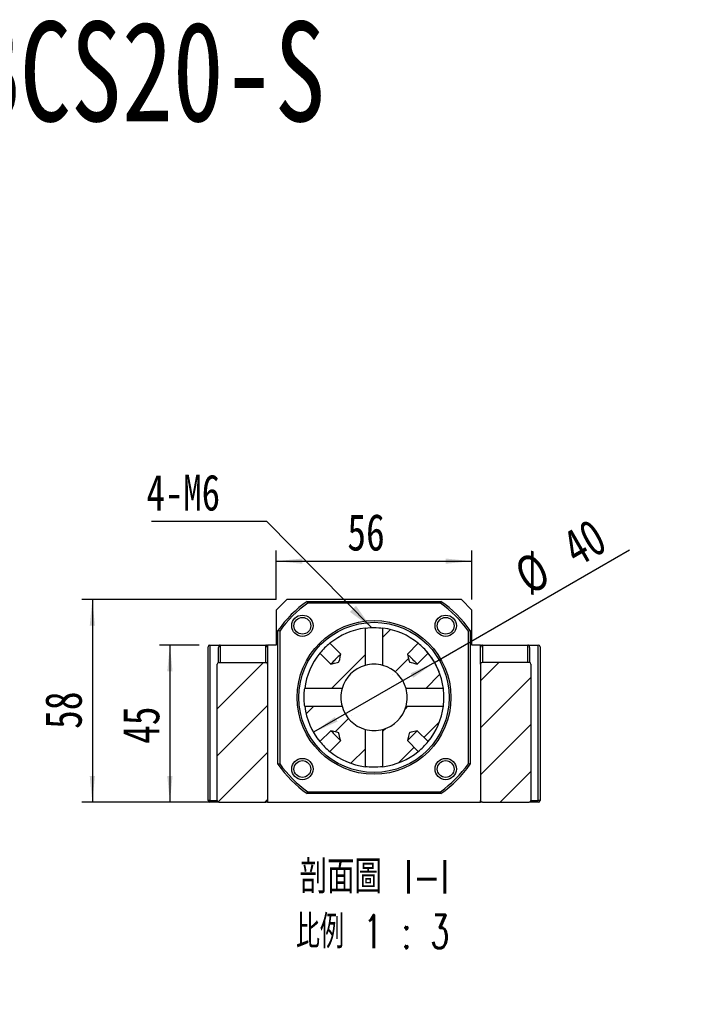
# Model space of a CAD drawing. Header units: millimetres. Extents: x 40 to 276, y 14 to 196.
# Tile 3 of 4: x 125 to 189, y 102 to 196. Entities that reach past the tile are written whole.
import ezdxf

# ---------------------------------------------------------------- set-up
doc = ezdxf.new("R2010")
doc.units = ezdxf.units.MM
doc.layers.add('FORMAT', color=7, linetype='Continuous')
doc.styles.add('SLDTEXTSTYLE0', font='TXT', dxfattribs={"width": 0.75})
doc.styles.add('SLDTEXTSTYLE1', font='TXT', dxfattribs={"width": 0.75, "bigfont": 'bigfont'})
doc.styles.add('SLDTEXTSTYLE3', font='TXT', dxfattribs={"width": 0.666667})
doc.styles.add('SLDTEXTSTYLE4', font='TXT', dxfattribs={"width": 0.65625, "bigfont": 'bigfont'})
doc.dimstyles.new('SLDDIMSTYLE2', dxfattribs={"dimtxt": 3.5, "dimasz": 2.5, "dimexe": 0, "dimexo": 0.0625, "dimgap": 0.875, "dimtad": 1, "dimlfac": 3, "dimrnd": 1e-09, "dimzin": 12, "dimdsep": 46, "dimtxsty": 'SLDTEXTSTYLE0', "dimsah": 1, "dimcen": 0.09, "dimadec": 0, "dimazin": 3, "dimtfac": 1, "dimtofl": 0, "dimtmove": 0, "dimatfit": 3, "dimfxl": 0, "dimfrac": 2, "dimtolj": 1, "dimtzin": 12, "dimarcsym": 0})
doc.dimstyles.new('SLDDIMSTYLE4', dxfattribs={"dimtxt": 0.18, "dimasz": 2.5, "dimexe": 0, "dimexo": 0.0625, "dimgap": 0, "dimtad": 0, "dimtih": 1, "dimtoh": 1, "dimdec": 0, "dimrnd": 1e-09, "dimzin": 0, "dimdsep": 46, "dimtxsty": 'Standard', "dimsah": 1, "dimcen": 0.09, "dimadec": 0, "dimazin": 0, "dimtfac": 2.5, "dimtdec": 0, "dimtofl": 0, "dimtmove": 0, "dimatfit": 3, "dimfxl": 0, "dimfrac": 2, "dimtolj": 1, "dimtzin": 0, "dimarcsym": 0})
doc.dimstyles.new('SLDDIMSTYLE6', dxfattribs={"dimtxt": 3.5, "dimasz": 2.5, "dimexe": 0, "dimexo": 0.0625, "dimgap": 0.875, "dimtad": 1, "dimlfac": 3, "dimrnd": 1e-09, "dimzin": 12, "dimdsep": 46, "dimtxsty": 'SLDTEXTSTYLE0', "dimsah": 1, "dimcen": 0, "dimadec": 0, "dimazin": 3, "dimtfac": 1, "dimtmove": 0, "dimatfit": 3, "dimfxl": 0, "dimfrac": 2, "dimtolj": 1, "dimtzin": 12, "dimarcsym": 0})

# ---------------------------------------------------------------- blocks, each defined once
blk = doc.blocks.new('SW_SYMBOL_HOLE_DIAM')
at = {"layer": 'FORMAT', "color": 0}
blk.add_line((300, 0), (700, 1000), dxfattribs=at)
blk.add_circle((500, 500), 350, dxfattribs=at)
blk = doc.blocks.new('SW_SYMBOL_HOLE_SPOT')
at = {"layer": 'FORMAT', "color": 0}
for p, q in [((0, 875), (0, 75)), ((1600, 75), (1600, 875)), ((0, 75), (1600, 75))]:
    blk.add_line(p, q, dxfattribs=at)
blk = doc.blocks.new('SW_NOTE_0')
at = {"layer": 'FORMAT', "color": 0}
blk.add_line((45.484, 0), (0, 0), dxfattribs=at)
at = {"layer": 'FORMAT', "color": 0, "xscale": 0.0043935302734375, "yscale": 0.0043935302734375, "zscale": 0.0043935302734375}
for name, p in [('SW_SYMBOL_HOLE_DIAM', (5.809, 0.582)), ('SW_SYMBOL_HOLE_DIAM', (35.814, 0.582)), ('SW_SYMBOL_HOLE_SPOT', (26.523, 0.582))]:
    blk.add_blockref(name, p, dxfattribs=at)
at = {"layer": 'FORMAT', "color": 0, "attachment_point": 1}
for s, insert, char_height, style in [('11\\M+18AD1\\M+190FA', (11.001, 4.539), 3.43958, 'SLDTEXTSTYLE1'), ('4 -', (0.477, 4.539), 3.4396, 'SLDTEXTSTYLE3'), ('17', (41.006, 4.539), 3.4396, 'SLDTEXTSTYLE0')]:
    blk.add_mtext(s, dxfattribs=dict(at, insert=insert, char_height=char_height, style=style))
blk = doc.blocks.new('_D_7')
at = {"layer": 'FORMAT', "color": 7}
for q in [(183.499, 145.849), (153.354, 128.445)]:
    blk.add_line((164.901, 135.112), q, dxfattribs=at)
blk.add_arc((159.127, 131.778), 6.667, 21.46923, 42.2053, dxfattribs=at)
for points in [[(164.901, 135.112), (162.611, 134.078), (162.861, 133.645)], [(153.354, 128.445), (155.644, 129.478), (155.394, 129.911)]]:
    blk.add_solid(points, dxfattribs=at)
at = {"layer": 'FORMAT', "color": 7, "char_height": 3.5, "attachment_point": 1, "rotation": 30, "style": 'SLDTEXTSTYLE0'}
for s, insert in [('40', (176.747, 147.199)), ('%%c', (172.203, 144.513))]:
    blk.add_mtext(s, dxfattribs=dict(at, insert=insert))
blk = doc.blocks.new('_D_8')
at = {"layer": 'FORMAT', "color": 7}
for p, q in [((142.461, 136.778), (138.653, 136.778)), ((139.653, 136.778), (139.653, 121.778)), ((143.333, 121.778), (138.653, 121.778))]:
    blk.add_line(p, q, dxfattribs=at)
for points in [[(139.653, 136.778), (139.403, 134.278), (139.903, 134.278)], [(139.653, 121.778), (139.903, 124.278), (139.403, 124.278)]]:
    blk.add_solid(points, dxfattribs=at)
at = {"layer": 'FORMAT', "color": 7, "insert": (135.141, 127.338), "char_height": 3.5, "attachment_point": 1, "rotation": 90, "style": 'SLDTEXTSTYLE0'}
blk.add_mtext('45', dxfattribs=at)
blk = doc.blocks.new('_D_9')
at = {"layer": 'FORMAT', "color": 7}
for p, q in [((149.794, 141.112), (131.254, 141.112)), ((132.254, 141.112), (132.254, 121.778)), ((143.333, 121.778), (131.254, 121.778))]:
    blk.add_line(p, q, dxfattribs=at)
for points in [[(132.254, 141.112), (132.004, 138.612), (132.504, 138.612)], [(132.254, 121.778), (132.504, 124.278), (132.004, 124.278)]]:
    blk.add_solid(points, dxfattribs=at)
at = {"layer": 'FORMAT', "color": 7, "insert": (127.742, 128.77), "char_height": 3.5, "attachment_point": 1, "rotation": 90, "style": 'SLDTEXTSTYLE0'}
blk.add_mtext('58', dxfattribs=at)
blk = doc.blocks.new('_D_10')
at = {"layer": 'FORMAT', "color": 7}
for p, q in [((149.794, 141.112), (149.794, 145.782)), ((168.461, 141.112), (168.461, 145.782)), ((149.794, 144.782), (168.461, 144.782))]:
    blk.add_line(p, q, dxfattribs=at)
for points in [[(149.794, 144.782), (152.294, 144.532), (152.294, 145.032)], [(168.461, 144.782), (165.961, 145.032), (165.961, 144.532)]]:
    blk.add_solid(points, dxfattribs=at)
at = {"layer": 'FORMAT', "color": 7, "insert": (156.579, 149.294), "char_height": 3.5, "attachment_point": 1, "style": 'SLDTEXTSTYLE0'}
blk.add_mtext('56', dxfattribs=at)
blk = doc.blocks.new('SW_NOTE_2')
at = {"layer": 'FORMAT', "color": 0, "char_height": 3.175, "attachment_point": 2}
for s, insert, style in [('\\M+19655\\M+196CA\\M+19AA4 I-I', (8.632, 4.093), 'SLDTEXTSTYLE1'), ('\\M+194E4\\M+197E1 1 : 3', (8.457, -1.141), 'SLDTEXTSTYLE4')]:
    blk.add_mtext(s, dxfattribs=dict(at, insert=insert, style=style))
blk = doc.blocks.new('SW_NOTE_3')
at = {"layer": 'FORMAT', "color": 0}
blk.add_line((-10.95, 0), (0, 0), dxfattribs=at)
at = {"layer": 'FORMAT', "color": 0, "insert": (-11.432, 4.438), "char_height": 3.4396, "attachment_point": 1, "style": 'SLDTEXTSTYLE0'}
blk.add_mtext('4-M6', dxfattribs=at)

msp = doc.modelspace()

# ---------------------------------------------------------------- hatches: boundary and pattern name
at = {"layer": 'FORMAT', "linetype": 'Continuous', "lineweight": 18}
h = msp.add_hatch(dxfattribs=at)
h.set_pattern_fill('ANSI31', color=256, style=0)
edge = h.paths.add_edge_path(flags=0)
edge.add_line((154.9079, 136.9398), (155.9449, 135.9028))
edge.add_spline(control_points=[(155.9449, 135.9028), (155.8834, 135.6563), (155.8873, 135.381), (155.7535, 135.1651), (155.7512, 135.1614), (155.7484, 135.158), (155.745, 135.1552), (155.7404, 135.1515), (155.7349, 135.1488), (155.7294, 135.1465), (155.7045, 135.1362), (155.678, 135.1304), (155.652, 135.1236), (155.5484, 135.0964), (155.4443, 135.0708), (155.3404, 135.0449), (155.2278, 135.0167), (155.1152, 134.9886), (155.0026, 134.9605)], knot_values=[0.0041917, 0.0041917, 0.0041917, 0.0041917, 0.0064781, 0.0064781, 0.0064781, 0.0065157, 0.0065157, 0.0065157, 0.0065676, 0.0065676, 0.0065676, 0.0068012, 0.0068012, 0.0068012, 0.0077302, 0.0077302, 0.0077302, 0.0087367, 0.0087367, 0.0087367, 0.0087367], weights=[1, 1, 1, 1, 1, 1, 1, 1, 1, 1, 1, 1, 1, 1, 1, 1, 1, 1, 1], degree=3, periodic=0)
edge.add_line((155.0026, 134.9605), (153.9656, 135.9975))
edge.add_arc((159.1272, 131.7782), 6.6667, 140.736063, 172.677294)
edge.add_line((152.5149, 132.628), (156.0766, 132.628))
edge.add_arc((159.1272, 131.7782), 3.1667, 105.565033, 164.434967, ccw=False)
edge.add_line((158.2775, 134.8288), (158.2775, 138.3905))
edge.add_arc((159.1272, 131.7782), 6.6667, 97.322706, 129.263937)
h = msp.add_hatch(dxfattribs=at)
h.set_pattern_fill('ANSI31', color=256, style=0)
edge = h.paths.add_edge_path(flags=0)
edge.add_line((162.3094, 135.9028), (163.3465, 136.9398))
edge.add_arc((159.1272, 131.7782), 6.6667, 50.736063, 82.677294)
edge.add_line((159.9769, 138.3905), (159.9769, 134.8288))
edge.add_arc((159.1272, 131.7782), 3.1667, 15.565033, 74.434967, ccw=False)
edge.add_line((162.1777, 132.628), (165.7395, 132.628))
edge.add_arc((159.1272, 131.7782), 6.6667, 7.322706, 39.263937)
edge.add_line((164.2888, 135.9975), (163.2517, 134.9605))
edge.add_spline(control_points=[(163.2517, 134.9605), (163.2056, 134.972), (163.1595, 134.9835), (163.1134, 134.995), (163.0141, 135.0198), (162.9148, 135.0446), (162.8156, 135.0695), (162.7643, 135.0823), (162.7129, 135.0952), (162.6616, 135.1083), (162.635, 135.1151), (162.6084, 135.1218), (162.5819, 135.129), (162.568, 135.1327), (162.5541, 135.1365), (162.5404, 135.1409), (162.5329, 135.1433), (162.5254, 135.1459), (162.5184, 135.1494), (162.5141, 135.1517), (162.5098, 135.1544), (162.5064, 135.1579), (162.5029, 135.1614), (162.5002, 135.1657), (162.498, 135.1701), (162.4888, 135.1888), (162.4842, 135.2096), (162.4788, 135.2297), (162.4572, 135.3094), (162.4377, 135.3897), (162.4176, 135.4698), (162.3814, 135.6141), (162.3454, 135.7584), (162.3094, 135.9028)], knot_values=[0.0013314, 0.0013314, 0.0013314, 0.0013314, 0.0017591, 0.0017591, 0.0017591, 0.0026799, 0.0026799, 0.0026799, 0.0031563, 0.0031563, 0.0031563, 0.0034034, 0.0034034, 0.0034034, 0.0035329, 0.0035329, 0.0035329, 0.0036038, 0.0036038, 0.0036038, 0.0036482, 0.0036482, 0.0036482, 0.0036929, 0.0036929, 0.0036929, 0.0038821, 0.0038821, 0.0038821, 0.00463, 0.00463, 0.00463, 0.0059775, 0.0059775, 0.0059775, 0.0059775], weights=[1, 1, 1, 1, 1, 1, 1, 1, 1, 1, 1, 1, 1, 1, 1, 1, 1, 1, 1, 1, 1, 1, 1, 1, 1, 1, 1, 1, 1, 1, 1, 1, 1, 1], degree=3, periodic=0)
h = msp.add_hatch(dxfattribs=at)
h.set_pattern_fill('ANSI31', color=256, style=0)
edge = h.paths.add_edge_path(flags=0)
edge.add_line((148.9605, 121.9449), (148.9605, 134.9449))
edge.add_arc((148.7938, 134.9449), 0.1667, 0, 90)
edge.add_line((148.7938, 135.1116), (144.3333, 135.1116))
edge.add_spline(control_points=[(144.3333, 135.1116), (144.3201, 135.1116), (144.3068, 135.1101), (144.2939, 135.1072), (144.2743, 135.1028), (144.2552, 135.0949), (144.2382, 135.0842), (144.2215, 135.0736), (144.2063, 135.0599), (144.1942, 135.0442), (144.1825, 135.0291), (144.1733, 135.0116), (144.1675, 134.9933), (144.1626, 134.9778), (144.16, 134.9612), (144.16, 134.9449)], knot_values=[0.0002396, 0.0002396, 0.0002396, 0.0002396, 0.0003583, 0.0003583, 0.0003583, 0.000539, 0.000539, 0.000539, 0.0007175, 0.0007175, 0.0007175, 0.0008901, 0.0008901, 0.0008901, 0.001037, 0.001037, 0.001037, 0.001037], weights=[1, 1, 1, 1, 1, 1, 1, 1, 1, 1, 1, 1, 1, 1, 1, 1], degree=3, periodic=0)
edge.add_line((144.16, 134.9449), (144.16, 121.9449))
edge.add_spline(control_points=[(144.16, 121.9449), (144.16, 121.9371), (144.1606, 121.9293), (144.1617, 121.9216), (144.1643, 121.9039), (144.17, 121.8864), (144.1783, 121.8705), (144.1866, 121.8544), (144.1978, 121.8395), (144.2109, 121.827), (144.2244, 121.814), (144.2402, 121.8032), (144.2571, 121.7952), (144.2747, 121.787), (144.2939, 121.7816), (144.3132, 121.7794), (144.3199, 121.7786), (144.3266, 121.7782), (144.3333, 121.7782)], knot_values=[0.0021495, 0.0021495, 0.0021495, 0.0021495, 0.0022192, 0.0022192, 0.0022192, 0.0023804, 0.0023804, 0.0023804, 0.0025433, 0.0025433, 0.0025433, 0.0027114, 0.0027114, 0.0027114, 0.002886, 0.002886, 0.002886, 0.0029461, 0.0029461, 0.0029461, 0.0029461], weights=[1, 1, 1, 1, 1, 1, 1, 1, 1, 1, 1, 1, 1, 1, 1, 1, 1, 1, 1], degree=3, periodic=0)
edge.add_line((144.3333, 121.7782), (148.7938, 121.7782))
edge.add_arc((148.7938, 121.9449), 0.1667, 270, 360)
h = msp.add_hatch(dxfattribs=at)
h.set_pattern_fill('ANSI31', color=256, style=0)
edge = h.paths.add_edge_path(flags=0)
edge.add_line((173.9211, 135.1116), (169.4605, 135.1116))
edge.add_arc((169.4605, 134.9449), 0.1667, 90, 180)
edge.add_line((169.2938, 134.9449), (169.2938, 121.9449))
edge.add_arc((169.4605, 121.9449), 0.1667, 180, 270)
edge.add_line((169.4605, 121.7782), (173.9211, 121.7782))
edge.add_spline(control_points=[(173.9211, 121.7782), (173.9221, 121.7782), (173.9232, 121.7783), (173.9242, 121.7783), (173.9442, 121.7786), (173.9644, 121.7824), (173.9831, 121.7893), (174.0019, 121.7963), (174.0198, 121.8066), (174.0351, 121.8195), (174.0453, 121.8281), (174.0545, 121.8379), (174.0624, 121.8486), (174.0733, 121.8633), (174.0817, 121.88), (174.0871, 121.8974), (174.0919, 121.9127), (174.0943, 121.9289), (174.0943, 121.9449)], knot_values=[0.0026979, 0.0026979, 0.0026979, 0.0026979, 0.0027072, 0.0027072, 0.0027072, 0.0028872, 0.0028872, 0.0028872, 0.0030678, 0.0030678, 0.0030678, 0.0031867, 0.0031867, 0.0031867, 0.0033508, 0.0033508, 0.0033508, 0.0034949, 0.0034949, 0.0034949, 0.0034949], weights=[1, 1, 1, 1, 1, 1, 1, 1, 1, 1, 1, 1, 1, 1, 1, 1, 1, 1, 1], degree=3, periodic=0)
edge.add_line((174.0943, 121.9449), (174.0943, 134.9449))
edge.add_spline(control_points=[(174.0943, 134.9449), (174.0943, 134.9476), (174.0943, 134.9502), (174.0941, 134.9528), (174.0936, 134.9633), (174.0921, 134.9737), (174.0895, 134.9838), (174.0851, 135.0017), (174.0774, 135.0191), (174.0671, 135.0345), (174.057, 135.0498), (174.044, 135.0637), (174.0294, 135.0749), (174.0144, 135.0865), (173.9973, 135.0957), (173.9794, 135.1018), (173.9608, 135.1082), (173.9409, 135.1116), (173.9213, 135.1116), (173.9212, 135.1116), (173.9211, 135.1116), (173.9211, 135.1116)], knot_values=[0.0030691, 0.0030691, 0.0030691, 0.0030691, 0.0030926, 0.0030926, 0.0030926, 0.0031856, 0.0031856, 0.0031856, 0.0033518, 0.0033518, 0.0033518, 0.0035176, 0.0035176, 0.0035176, 0.0036879, 0.0036879, 0.0036879, 0.0038645, 0.0038645, 0.0038645, 0.0038653, 0.0038653, 0.0038653, 0.0038653], weights=[1, 1, 1, 1, 1, 1, 1, 1, 1, 1, 1, 1, 1, 1, 1, 1, 1, 1, 1, 1, 1, 1], degree=3, periodic=0)
h = msp.add_hatch(dxfattribs=at)
h.set_pattern_fill('ANSI31', color=256, style=0)
edge = h.paths.add_edge_path(flags=0)
edge.add_spline(control_points=[(155.0026, 128.596), (155.147, 128.56), (155.2913, 128.524), (155.4357, 128.4878), (155.5158, 128.4677), (155.596, 128.4482), (155.6757, 128.4266), (155.6959, 128.4212), (155.7166, 128.4166), (155.7353, 128.4074), (155.7397, 128.4052), (155.744, 128.4025), (155.7475, 128.399), (155.751, 128.3956), (155.7538, 128.3914), (155.756, 128.387), (155.7595, 128.38), (155.7621, 128.3725), (155.7645, 128.365), (155.7689, 128.3513), (155.7727, 128.3374), (155.7764, 128.3235), (155.7836, 128.297), (155.7904, 128.2704), (155.7971, 128.2438), (155.8102, 128.1925), (155.8231, 128.1412), (155.8359, 128.0898), (155.8608, 127.9906), (155.8856, 127.8913), (155.9104, 127.7921), (155.9219, 127.7459), (155.9334, 127.6998), (155.9449, 127.6537)], knot_values=[0.0016334, 0.0016334, 0.0016334, 0.0016334, 0.0029724, 0.0029724, 0.0029724, 0.0037155, 0.0037155, 0.0037155, 0.0039035, 0.0039035, 0.0039035, 0.003948, 0.003948, 0.003948, 0.0039921, 0.0039921, 0.0039921, 0.0040625, 0.0040625, 0.0040625, 0.0041913, 0.0041913, 0.0041913, 0.0044368, 0.0044368, 0.0044368, 0.0049102, 0.0049102, 0.0049102, 0.0058252, 0.0058252, 0.0058252, 0.0062503, 0.0062503, 0.0062503, 0.0062503], weights=[1, 1, 1, 1, 1, 1, 1, 1, 1, 1, 1, 1, 1, 1, 1, 1, 1, 1, 1, 1, 1, 1, 1, 1, 1, 1, 1, 1, 1, 1, 1, 1, 1, 1], degree=3, periodic=0)
edge.add_line((155.9449, 127.6537), (154.9079, 126.6167))
edge.add_arc((159.1272, 131.7782), 6.6667, 230.736063, 262.677294)
edge.add_line((158.2775, 125.166), (158.2775, 128.7277))
edge.add_arc((159.1272, 131.7782), 3.1667, 195.565033, 254.434967, ccw=False)
edge.add_line((156.0766, 130.9285), (152.5149, 130.9285))
edge.add_arc((159.1272, 131.7782), 6.6667, 187.322706, 219.263937)
edge.add_line((153.9656, 127.559), (155.0026, 128.596))
h = msp.add_hatch(dxfattribs=at)
h.set_pattern_fill('ANSI31', color=256, style=0)
edge = h.paths.add_edge_path(flags=0)
edge.add_spline(control_points=[(162.3094, 127.6537), (162.3454, 127.7981), (162.3814, 127.9424), (162.4176, 128.0867), (162.4377, 128.1668), (162.4572, 128.2471), (162.4788, 128.3268), (162.4842, 128.3469), (162.4888, 128.3677), (162.498, 128.3864), (162.5002, 128.3908), (162.5029, 128.3951), (162.5064, 128.3986), (162.5098, 128.4021), (162.5141, 128.4048), (162.5184, 128.4071), (162.5254, 128.4106), (162.5329, 128.4132), (162.5404, 128.4156), (162.5541, 128.42), (162.568, 128.4238), (162.5819, 128.4275), (162.6084, 128.4346), (162.635, 128.4414), (162.6616, 128.4482), (162.7129, 128.4613), (162.7643, 128.4741), (162.8156, 128.487), (162.9148, 128.5119), (163.0141, 128.5367), (163.1134, 128.5615), (163.1595, 128.573), (163.2056, 128.5845), (163.2517, 128.596)], knot_values=[0.0016334, 0.0016334, 0.0016334, 0.0016334, 0.0029724, 0.0029724, 0.0029724, 0.0037155, 0.0037155, 0.0037155, 0.0039035, 0.0039035, 0.0039035, 0.003948, 0.003948, 0.003948, 0.0039921, 0.0039921, 0.0039921, 0.0040625, 0.0040625, 0.0040625, 0.0041913, 0.0041913, 0.0041913, 0.0044368, 0.0044368, 0.0044368, 0.0049102, 0.0049102, 0.0049102, 0.0058252, 0.0058252, 0.0058252, 0.0062503, 0.0062503, 0.0062503, 0.0062503], weights=[1, 1, 1, 1, 1, 1, 1, 1, 1, 1, 1, 1, 1, 1, 1, 1, 1, 1, 1, 1, 1, 1, 1, 1, 1, 1, 1, 1, 1, 1, 1, 1, 1, 1], degree=3, periodic=0)
edge.add_line((163.2517, 128.596), (164.2888, 127.559))
edge.add_arc((159.1272, 131.7782), 6.6667, 320.736063, 352.677294)
edge.add_line((165.7395, 130.9285), (162.1777, 130.9285))
edge.add_arc((159.1272, 131.7782), 3.1667, 285.565033, 344.434967, ccw=False)
edge.add_line((159.9769, 128.7277), (159.9769, 125.166))
edge.add_arc((159.1272, 131.7782), 6.6667, 277.322706, 309.263937)
edge.add_line((163.3465, 126.6167), (162.3094, 127.6537))

# ---------------------------------------------------------------- linework, layer by layer
at = {"color": 7, "linetype": 'Continuous', "lineweight": 25}
for p, q in [((150.7938, 141.1116), (149.7938, 140.1116)), ((167.4605, 141.1116), (150.7938, 141.1116)), ((168.4605, 140.1116), (167.4605, 141.1116)), ((149.7938, 140.1116), (149.7938, 136.7782)), ((152.7501, 140.9449), (165.5042, 140.9449)), ((165.4517, 140.7782), (152.8026, 140.7782)), ((168.4605, 136.7782), (168.4605, 140.1116)), ((149.9605, 125.4012), (149.9605, 138.1553)), ((158.2775, 138.3905), (158.2775, 134.8288)), ((159.9769, 134.8288), (159.9769, 138.3905)), ((168.2938, 138.1553), (168.2938, 125.4012)), ((150.1272, 138.1028), (150.1272, 125.4537)), ((168.1272, 125.4537), (168.1272, 138.1028)), ((143.2938, 121.9449), (143.2938, 136.6116)), ((143.4605, 136.7782), (144.4605, 136.7782)), ((143.4605, 136.7782), (143.4605, 121.9449)), ((144.2938, 135.1072), (144.2938, 136.5425)), ((144.4605, 136.7782), (144.4605, 135.1116)), ((144.4605, 136.7782), (148.7938, 136.7782)), ((148.7938, 135.1116), (148.7938, 136.7782)), ((148.7938, 136.7782), (148.9605, 136.7782)), ((148.9605, 136.7782), (148.9605, 136.5425)), ((149.7938, 136.7782), (148.9605, 136.7782)), ((148.9605, 136.5425), (148.9605, 134.9449)), ((155.9449, 135.9028), (154.9079, 136.9398)), ((163.3465, 136.9398), (162.3094, 135.9028)), ((169.2938, 136.7782), (168.4605, 136.7782)), ((169.2938, 136.7782), (169.4605, 136.7782)), ((169.2938, 136.5425), (169.2938, 136.7782)), ((169.2938, 134.9449), (169.2938, 136.5425)), ((169.4605, 136.7782), (169.4605, 135.1116)), ((169.4605, 136.7782), (173.7938, 136.7782)), ((173.7938, 135.1116), (173.7938, 136.7782)), ((173.7938, 136.7782), (174.7938, 136.7782)), ((173.9605, 136.5425), (173.9605, 135.105)), ((174.7938, 121.9449), (174.7938, 136.7782)), ((174.9605, 136.6116), (174.9605, 121.9449)), ((153.9656, 135.9975), (155.0026, 134.9605)), ((163.2517, 134.9605), (164.2888, 135.9975)), ((144.16, 121.9449), (144.16, 134.9449)), ((144.3333, 135.1116), (148.7938, 135.1116)), ((148.9605, 134.9449), (148.9605, 121.9449)), ((169.2938, 134.9449), (169.2938, 121.9449)), ((173.9211, 135.1116), (169.4605, 135.1116)), ((174.0943, 134.9449), (174.0943, 121.9449)), ((156.0766, 132.628), (152.5149, 132.628)), ((165.7395, 132.628), (162.1777, 132.628)), ((152.5149, 130.9285), (156.0766, 130.9285)), ((162.1777, 130.9285), (165.7395, 130.9285)), ((155.0026, 128.596), (153.9656, 127.559)), ((158.2775, 128.7277), (158.2775, 125.166)), ((159.9769, 125.166), (159.9769, 128.7277)), ((164.2888, 127.559), (163.2517, 128.596)), ((154.9079, 126.6167), (155.9449, 127.6537)), ((162.3094, 127.6537), (163.3465, 126.6167)), ((165.5042, 122.6116), (152.7501, 122.6116)), ((152.8026, 122.7782), (165.4517, 122.7782)), ((143.4605, 121.9449), (143.2938, 121.9449)), ((143.4605, 121.7782), (143.4605, 121.9449)), ((144.3333, 121.7782), (143.4605, 121.7782)), ((144.3333, 121.7782), (148.7938, 121.7782)), ((148.9605, 121.7782), (148.7938, 121.7782)), ((148.9605, 121.9449), (148.9605, 121.7782)), ((148.9605, 121.7782), (169.2938, 121.7782)), ((169.2938, 121.7782), (169.2938, 121.9449)), ((169.4605, 121.7782), (169.2938, 121.7782)), ((169.4605, 121.7782), (173.9211, 121.7782)), ((174.7938, 121.7782), (173.9211, 121.7782)), ((174.7938, 121.7782), (174.7938, 121.9449)), ((174.9605, 121.9449), (174.7938, 121.9449))]:
    msp.add_line(p, q, dxfattribs=at)
at = {"color": 8, "linetype": 'Continuous', "lineweight": 25}
for p, q in [((143.4605, 121.9449), (144.16, 121.9449)), ((174.0943, 121.9449), (174.7938, 121.9449))]:
    msp.add_line(p, q, dxfattribs=at)
at = {"color": 7, "linetype": 'Continuous', "lineweight": 25, "flags": 128}
for points in [[(158.2784, 138.3907), (158.2825, 138.3912), (158.3606, 138.4007), (158.524, 138.4176), (158.7565, 138.4346), (159.0312, 138.4442), (159.3149, 138.4423), (159.5766, 138.4297), (159.7894, 138.4119), (159.9286, 138.3966), (159.9772, 138.3905), (159.9772, 138.3905)], [(155.9449, 135.9028), (155.9375, 135.8953), (155.9089, 135.8668), (155.8606, 135.8184), (155.7946, 135.7524), (155.7139, 135.6718), (155.6224, 135.5802), (155.5241, 135.4819), (155.4235, 135.3813), (155.3252, 135.283), (155.2336, 135.1915), (155.153, 135.1109), (155.087, 135.0449), (155.0386, 134.9965), (155.0101, 134.9679), (155.0026, 134.9605)], [(155.0026, 134.9605), (155.3404, 135.0449), (155.652, 135.1236), (155.7294, 135.1465), (155.745, 135.1552), (155.7535, 135.1651), (155.8489, 135.3975), (155.8977, 135.65), (155.9449, 135.9028)], [(163.2517, 134.9605), (163.2443, 134.9679), (163.2157, 134.9965), (163.1673, 135.0449), (163.1013, 135.1109), (163.0207, 135.1915), (162.9292, 135.283), (162.8309, 135.3813), (162.7303, 135.4819), (162.6319, 135.5802), (162.5404, 135.6718), (162.4598, 135.7524), (162.3938, 135.8184), (162.3454, 135.8668), (162.3169, 135.8953), (162.3094, 135.9028)], [(162.3094, 135.9028), (162.4176, 135.4698), (162.4788, 135.2297), (162.498, 135.1701), (162.5064, 135.1579), (162.5184, 135.1494), (162.5404, 135.1409), (162.5819, 135.129), (162.6616, 135.1083), (162.8156, 135.0695), (163.1134, 134.995), (163.2517, 134.9605)], [(152.5148, 130.9295), (152.5142, 130.9336), (152.5047, 131.0117), (152.4878, 131.1751), (152.4708, 131.4075), (152.4612, 131.6822), (152.4632, 131.966), (152.4757, 132.2277), (152.4935, 132.4404), (152.5089, 132.5797), (152.5149, 132.6282), (152.5149, 132.6282)], [(155.0026, 128.596), (155.0101, 128.5886), (155.0386, 128.56), (155.087, 128.5116), (155.153, 128.4456), (155.2336, 128.365), (155.3252, 128.2735), (155.4235, 128.1752), (155.5241, 128.0746), (155.6224, 127.9762), (155.7139, 127.8847), (155.7946, 127.8041), (155.8606, 127.7381), (155.9089, 127.6897), (155.9375, 127.6612), (155.9449, 127.6537)], [(155.9449, 127.6537), (155.9104, 127.7921), (155.8359, 128.0898), (155.7971, 128.2438), (155.7764, 128.3235), (155.7645, 128.365), (155.756, 128.387), (155.7475, 128.399), (155.7353, 128.4074), (155.6757, 128.4266), (155.4357, 128.4878), (155.0026, 128.596)], [(162.3094, 127.6537), (162.3169, 127.6612), (162.3454, 127.6897), (162.3938, 127.7381), (162.4598, 127.8041), (162.5404, 127.8847), (162.6319, 127.9762), (162.7303, 128.0746), (162.8309, 128.1752), (162.9292, 128.2735), (163.0207, 128.365), (163.1013, 128.4456), (163.1673, 128.5116), (163.2157, 128.56), (163.2443, 128.5886), (163.2517, 128.596)], [(163.2517, 128.596), (163.1134, 128.5615), (162.8156, 128.487), (162.6616, 128.4482), (162.5819, 128.4275), (162.5404, 128.4156), (162.5184, 128.4071), (162.5064, 128.3986), (162.498, 128.3864), (162.4788, 128.3268), (162.4176, 128.0867), (162.3094, 127.6537)], [(159.9759, 125.1658), (159.9718, 125.1653), (159.8938, 125.1558), (159.7303, 125.1389), (159.4979, 125.1219), (159.2232, 125.1123), (158.9394, 125.1142), (158.6777, 125.1268), (158.465, 125.1445), (158.3257, 125.1599), (158.2772, 125.166), (158.2772, 125.166)]]:
    msp.add_lwpolyline(points, dxfattribs=at)
at = {"color": 7, "linetype": 'Continuous', "lineweight": 25}
for centre, radius in [((152.2918, 138.6136), 1.0167), ((152.2918, 138.6136), 0.8), ((159.1272, 131.7782), 7.3333), ((165.9625, 138.6136), 1.0167), ((165.9625, 138.6136), 0.8), ((159.1272, 131.7782), 7.1667), ((152.2918, 124.9429), 1.0167), ((165.9625, 124.9429), 1.0167), ((152.2918, 124.9429), 0.8), ((165.9625, 124.9429), 0.8)]:
    msp.add_circle(centre, radius, dxfattribs=at)
for centre, radius, start, end in [((159.1272, 131.7782), 11.1667, 124.82546, 145.17454), ((159.1272, 131.7782), 11, 125.096801, 144.903199), ((159.1272, 131.7782), 11, 35.096801, 54.903199), ((159.1272, 131.7782), 11.1667, 34.82546, 55.17454), ((159.1272, 131.7782), 6.6667, 97.322706, 129.263937), ((159.1272, 131.7782), 6.6667, 50.736063, 82.677294), ((143.4605, 136.6116), 0.1667, 90, 180), ((159.1268, 131.7786), 6.6662, 129.260518, 140.718426), ((159.1275, 131.7786), 6.6662, 39.260518, 50.718426), ((174.7938, 136.6116), 0.1667, 0, 90), ((159.1272, 131.7782), 6.6667, 140.736063, 172.677294), ((159.1272, 131.7782), 6.6667, 7.322706, 39.263937), ((144.33, 134.9416), 0.17, 88.885322, 178.88344), ((148.7938, 134.9449), 0.1667, 0, 90), ((159.1272, 131.7782), 3.1667, 105.565033, 164.434967), ((159.1272, 131.7783), 3.1667, 74.438834, 105.549981), ((159.1272, 131.7782), 3.1667, 15.565033, 74.434967), ((169.4605, 134.9449), 0.1667, 90, 180), ((173.9238, 134.9411), 0.1705, 1.296049, 90.93519), ((159.1272, 131.7782), 3.1667, 164.438834, 195.549981), ((159.1279, 131.7782), 3.1659, 344.474255, 15.516633), ((159.1279, 131.7783), 6.6659, 352.695134, 7.323478), ((159.1272, 131.7782), 6.6667, 187.322706, 219.263937), ((159.1272, 131.7782), 3.1667, 195.565033, 254.434967), ((159.1272, 131.7782), 3.1667, 285.565033, 344.434967), ((159.1272, 131.7782), 6.6667, 320.736063, 352.677294), ((159.1272, 131.7782), 3.1667, 254.438834, 285.549981), ((159.1268, 131.7779), 6.6662, 219.260518, 230.718426), ((159.1275, 131.7779), 6.6662, 309.260518, 320.718426), ((159.1272, 131.7782), 6.6667, 230.736063, 262.677294), ((159.1272, 131.7782), 6.6667, 277.322706, 309.263937), ((159.1272, 131.7782), 11.1667, 214.82546, 235.17454), ((159.1272, 131.7782), 11, 215.096801, 234.903199), ((159.1272, 131.7782), 11, 305.096801, 324.903199), ((159.1272, 131.7782), 11.1667, 304.82546, 325.17454), ((143.4605, 121.9449), 0.1667, 180, 270), ((144.3301, 121.9484), 0.1702, 181.168517, 271.062829), ((148.7938, 121.9449), 0.1667, 270, 0), ((169.4605, 121.9449), 0.1667, 180, 270), ((173.9238, 121.9488), 0.1706, 269.072531, 358.696123), ((174.7938, 121.9449), 0.1667, 270, 0)]:
    msp.add_arc(centre, radius, start, end, dxfattribs=at)
for centre, start_param, end_param in [((144.4605, 136.5425), 3.1415927, 4.712389), ((148.7938, 136.5425), 1.5707963, 3.1415927), ((169.4605, 136.5425), 3.1415927, 4.712389), ((173.7938, 136.5425), 1.5707963, 3.1415927)]:
    msp.add_ellipse(centre, major_axis=(0, -0.2357), ratio=0.7071068, start_param=start_param, end_param=end_param, dxfattribs=at)
for points in [[(152.7501, 140.9449), (152.7676, 140.8893), (152.7851, 140.8338), (152.8026, 140.7782)], [(165.5042, 140.9449), (165.4868, 140.8893), (165.4693, 140.8338), (165.4517, 140.7782)], [(150.1272, 138.1028), (150.0716, 138.1204), (150.0161, 138.1379), (149.9605, 138.1553)], [(168.2938, 138.1553), (168.2383, 138.1379), (168.1827, 138.1204), (168.1272, 138.1028)], [(149.9605, 125.4012), (150.0161, 125.4186), (150.0716, 125.4361), (150.1272, 125.4537)], [(168.2938, 125.4012), (168.2383, 125.4186), (168.1827, 125.4361), (168.1272, 125.4537)], [(152.7501, 122.6116), (152.7676, 122.6671), (152.7851, 122.7227), (152.8026, 122.7782)], [(165.5042, 122.6116), (165.4868, 122.6671), (165.4693, 122.7227), (165.4517, 122.7782)]]:
    msp.add_open_spline(points, degree=3, dxfattribs=at)

# ---------------------------------------------------------------- block references
at = {"layer": 'FORMAT', "color": 7}
for name, p in [('SW_NOTE_3', (148.8539, 148.6108)), ('SW_NOTE_0', (75.1394, 107.5622))]:
    msp.add_blockref(name, p, dxfattribs=at)
at = {"layer": 'FORMAT'}
msp.add_blockref('SW_NOTE_2', (150.5312, 112.1536), dxfattribs=at)

# ---------------------------------------------------------------- texts
at = {"layer": 'FORMAT', "color": 7, "insert": (115.6244, 196.2853), "char_height": 9.525, "attachment_point": 1, "style": 'SLDTEXTSTYLE0'}
msp.add_mtext('MBCS20-S', dxfattribs=at)

# ---------------------------------------------------------------- dimensions: what is measured, and where the dimension line sits
at = {"layer": 'FORMAT', "color": 7}
dim = msp.add_diameter_dim_2p(p1=(164.9007, 135.1116), p2=(153.3537, 128.4449), dimstyle='SLDDIMSTYLE6', dxfattribs=at)
dim.commit()
dim.dimension.update_dxf_attribs({"geometry": '_D_7', "text_midpoint": (179.1194, 143.3208), "dimtype": 163})
for base, p1, p2, angle, picture, middle in [((168.4605, 144.7824), (149.7938, 140.1116), (168.4605, 140.1116), 0, '_D_10', (159.1654, 144.7824)), ((132.254, 121.7782), (150.7938, 141.1116), (144.3333, 121.7782), 90, '_D_9', (132.254, 131.3565)), ((139.6531, 121.7782), (143.4605, 136.7782), (144.3333, 121.7782), 90, '_D_8', (139.6531, 129.9244))]:
    dim = msp.add_linear_dim(base=base, p1=p1, p2=p2, angle=angle, dimstyle='SLDDIMSTYLE2', dxfattribs=at)
    dim.commit()
    dim.dimension.update_dxf_attribs({"geometry": picture, "text_midpoint": middle, "dimtype": 160})

# ---------------------------------------------------------------- leaders
msp.add_leader([(158.8765, 138.4402), (148.8539, 148.6108)], dimstyle='SLDDIMSTYLE4', dxfattribs=at)

doc.saveas('drawing.dxf')
